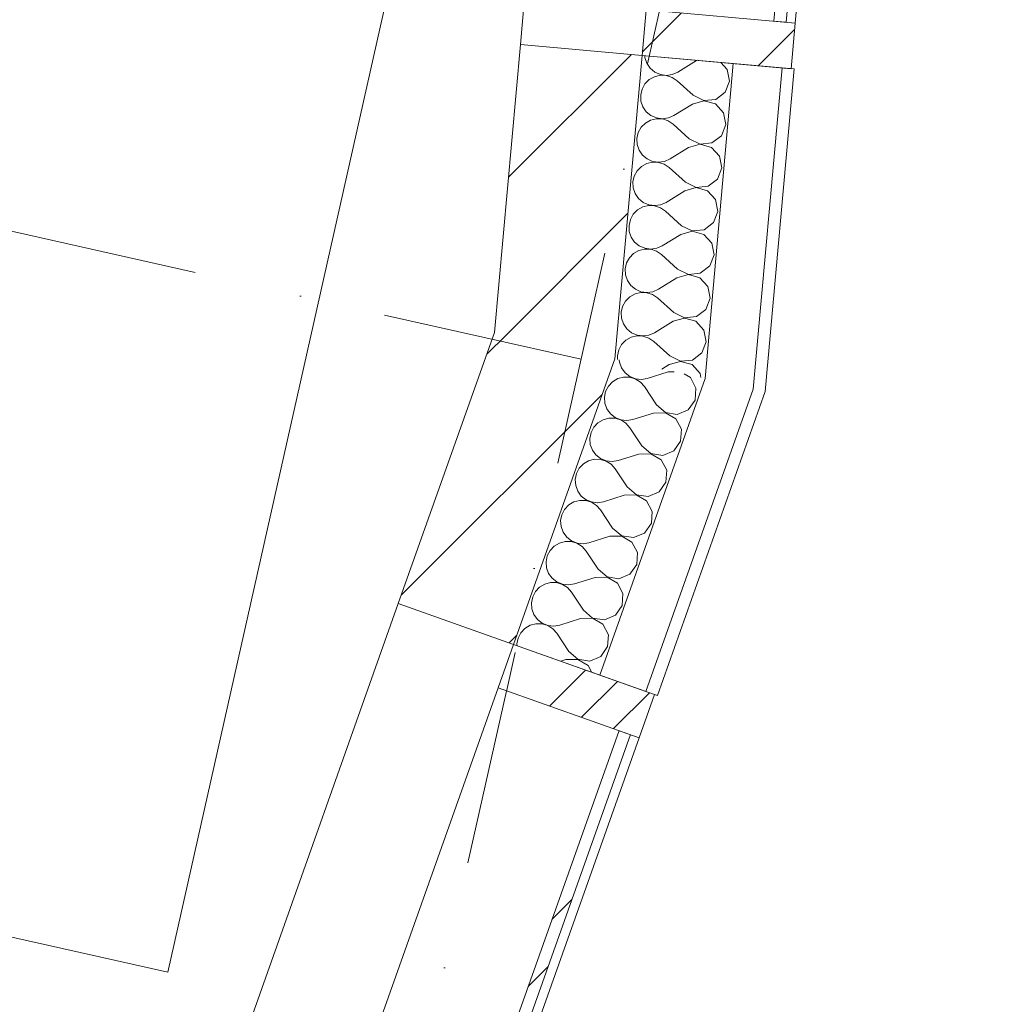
# Model space of a CAD drawing. Header units: millimetres. Extents: x -7213913 to -6930480, y 6129472 to 6353620.
# Tile 206 of 256: x -7183162 to -7181558, y 6176037 to 6177649. Entities that reach past the tile are written whole.
import ezdxf
from ezdxf.enums import TextEntityAlignment as Align

# ---------------------------------------------------------------- set-up
doc = ezdxf.new("R2010")
doc.units = ezdxf.units.MM
doc.header["$MEASUREMENT"] = 0
doc.set_wipeout_variables(frame=1)
doc.linetypes.add('Wipeout_Contour', pattern=[1000, 0, -1000])
doc.linetypes.add('Штрихпунктирная', pattern=[670.277762, 352.777767, -176.388884, 0, -141.111112])
for name, color, linetype in [('АР-Стены_внешние_.АР', 7, 'Continuous'), ('АР-Стены_Наружные ВИТРАЖ', 7, 'Continuous'), ('АР-Чертеж-Оси_Осевые размеры.АР', 7, 'Continuous'), ('ИОС-Шахты и отверстия.АР', 7, 'Continuous')]:
    doc.layers.add(name, color=color, linetype=linetype)
for name, color, linetype, lineweight in [('АР-Стены_внешние_.АР_Ном._пера__1', 7, 'Continuous', 0), ('АР-Стены_внешние_.АР_Ном._пера__120', 7, 'Continuous', 0), ('АР-Стены_Наружные ВИТРАЖ_Ном._пера__120', 7, 'Continuous', 0), ('АР-Чертеж-Оси_Осевые размеры.АР_Ном._пера__120', 7, 'Continuous', 0), ('ИОС-Шахты и отверстия.АР_Ном._пера__1', 7, 'Continuous', 0)]:
    doc.layers.add(name, color=color, linetype=linetype, lineweight=lineweight)
doc.styles.add('РЎР“Р•РќР•Р\xa0Р\x98Р\xa0_РЎРўР\x98Р›Р¬_5', font='GOTHIC.TTF')
pattern_1 = [(45, (-6566190.34, 6562677.8), (-176.776695, 176.776695), []), (45, (-6566225.7, 6562713.15), (-176.776695, 176.776695), []), (45, (-6566261.05, 6562748.5), (-176.776695, 176.776695), [])]
pattern_2 = [(45, (-6566190.34, 6562677.8), (-127.279217, 127.279217), [])]

# ---------------------------------------------------------------- blocks, each defined once
blk = doc.blocks.new('Символ Проема в Полу 21[148]_10', base_point=(-7183797.2, 6176286.5))
at = {"layer": 'ИОС-Шахты и отверстия.АР_Ном._пера__1', "color": 7, "linetype": 'Continuous', "lineweight": 0, "flags": 128}
blk.add_lwpolyline([(-7182869.6, 6178883.2), (-7182245.7, 6179087.5), (-7182919, 6176089.3), (-7183797.2, 6176286.5)], close=True, dxfattribs=at)
blk = doc.blocks.new('Навесная Стена_35_10', base_point=(-6566190.3, 6562677.8))
at = {"layer": 'АР-Стены_Наружные ВИТРАЖ_Ном._пера__120', "color": 7, "linetype": 'Continuous', "lineweight": 0, "flags": 128}
for points in [[(-7182378.4, 6176555.2), (-7183332.4, 6173866.7)], [(-7182147.5, 6176473.3), (-7183101.5, 6173784.7)]]:
    blk.add_lwpolyline(points, dxfattribs=at)
at = {"color": 254, "linetype": 'Wipeout_Contour', "lineweight": 0, "ltscale": 37888838.77519195}
blk.add_wipeout([(-7183115.6, 6173789.8), (-7182161.7, 6176478.3), (-7182180.5, 6176485), (-7183134.5, 6173796.4)], dxfattribs=at).dxf.layer = 'АР-Стены_Наружные ВИТРАЖ'
at = {"layer": 'АР-Стены_Наружные ВИТРАЖ', "linetype": 'Continuous', "lineweight": 0, "true_color": 0x000000}
h = blk.add_hatch(dxfattribs=at)
h.set_pattern_fill('АЛЮМИНИЙ_000A', color=18, style=0, pattern_type=2)
h.set_pattern_definition(pattern_1)
h.paths.add_polyline_path([(-7183115.6, 6173789.8), (-7182161.7, 6176478.3), (-7182180.5, 6176485), (-7183134.5, 6173796.4)])
at = {"layer": 'АР-Стены_Наружные ВИТРАЖ_Ном._пера__120', "color": 7, "linetype": 'Continuous', "lineweight": 0, "flags": 128}
blk.add_lwpolyline([(-7183115.6, 6173789.8), (-7183134.5, 6173796.4), (-7182180.5, 6176485), (-7182161.7, 6176478.3)], close=True, dxfattribs=at)
at = {"color": 254, "linetype": 'Wipeout_Contour', "lineweight": 0, "ltscale": 37891315.3233674}
blk.add_wipeout([(-7182122.5, 6176544), (-7182353.3, 6176625.9), (-7182378.4, 6176555.2), (-7182147.5, 6176473.3)], dxfattribs=at).dxf.layer = 'АР-Стены_Наружные ВИТРАЖ'
at = {"layer": 'АР-Стены_Наружные ВИТРАЖ', "linetype": 'Continuous', "lineweight": 0, "true_color": 0x000000}
h = blk.add_hatch(dxfattribs=at)
h.set_pattern_fill('АЛЮМИНИЙ_000A', color=18, style=0, pattern_type=2)
h.set_pattern_definition(pattern_1)
h.paths.add_polyline_path([(-7182122.5, 6176544), (-7182353.3, 6176625.9), (-7182378.4, 6176555.2), (-7182147.5, 6176473.3)])
at = {"layer": 'АР-Стены_Наружные ВИТРАЖ_Ном._пера__120', "color": 7, "linetype": 'Continuous', "lineweight": 0, "flags": 128}
blk.add_lwpolyline([(-7182122.5, 6176544), (-7182147.5, 6176473.3), (-7182378.4, 6176555.2), (-7182353.3, 6176625.9)], close=True, dxfattribs=at)
blk = doc.blocks.new('Навесная Стена_36_10', base_point=(-6566190.3, 6562677.8))
at = {"layer": 'АР-Стены_Наружные ВИТРАЖ_Ном._пера__120', "color": 7, "linetype": 'Continuous', "lineweight": 0, "flags": 128}
blk.add_lwpolyline([(-7181637.7, 6180488.5), (-7181892.2, 6177643.6)], dxfattribs=at)
at = {"color": 254, "linetype": 'Wipeout_Contour', "lineweight": 0, "ltscale": 37896488.80814835}
blk.add_wipeout([(-7181907.1, 6177644.9), (-7181652.6, 6180489.9), (-7181672.6, 6180491.6), (-7181927, 6177646.7)], dxfattribs=at).dxf.layer = 'АР-Стены_Наружные ВИТРАЖ'
at = {"layer": 'АР-Стены_Наружные ВИТРАЖ', "linetype": 'Continuous', "lineweight": 0, "true_color": 0x000000}
h = blk.add_hatch(dxfattribs=at)
h.set_pattern_fill('АЛЮМИНИЙ_000A', color=18, style=0, pattern_type=2)
h.set_pattern_definition(pattern_1)
h.paths.add_polyline_path([(-7181907.1, 6177644.9), (-7181652.6, 6180489.9), (-7181672.6, 6180491.6), (-7181927, 6177646.7)])
at = {"layer": 'АР-Стены_Наружные ВИТРАЖ_Ном._пера__120', "color": 7, "linetype": 'Continuous', "lineweight": 0, "flags": 128}
blk.add_lwpolyline([(-7181907.1, 6177644.9), (-7181927, 6177646.7), (-7181672.6, 6180491.6), (-7181652.6, 6180489.9)], close=True, dxfattribs=at)
at = {"color": 254, "linetype": 'Wipeout_Contour', "lineweight": 0, "ltscale": 37893393.56450671}
blk.add_wipeout([(-7181892.2, 6177643.6), (-7182136.2, 6177665.4), (-7182142.9, 6177590.7), (-7181898.9, 6177568.9)], dxfattribs=at).dxf.layer = 'АР-Стены_Наружные ВИТРАЖ'
at = {"layer": 'АР-Стены_Наружные ВИТРАЖ', "linetype": 'Continuous', "lineweight": 0, "true_color": 0x000000}
h = blk.add_hatch(dxfattribs=at)
h.set_pattern_fill('АЛЮМИНИЙ_000A', color=18, style=0, pattern_type=2)
h.set_pattern_definition(pattern_1)
h.paths.add_polyline_path([(-7181892.2, 6177643.6), (-7182136.2, 6177665.4), (-7182142.9, 6177590.7), (-7181898.9, 6177568.9)])
at = {"layer": 'АР-Стены_Наружные ВИТРАЖ_Ном._пера__120', "color": 7, "linetype": 'Continuous', "lineweight": 0, "flags": 128}
blk.add_lwpolyline([(-7181892.2, 6177643.6), (-7181898.9, 6177568.9), (-7182142.9, 6177590.7), (-7182136.2, 6177665.4)], close=True, dxfattribs=at)
blk = doc.blocks.new('Стена_363_10', base_point=(-7182285.8, 6177115.3))
at = {"layer": 'АР-Стены_внешние_.АР', "linetype": 'Continuous', "lineweight": 0, "true_color": 0x000000}
h = blk.add_hatch(dxfattribs=at)
h.set_pattern_fill('БЛОКИ_БЕТОННЫЕ_ЭФФЕКТИВН_28', color=18, style=0, pattern_type=2)
h.set_pattern_definition(pattern_2)
h.paths.add_polyline_path([(-7182384.3, 6177136.8), (-7182541.8, 6176692.8), (-7182353.3, 6176625.9), (-7182187.3, 6177093.8)])
at = {"layer": 'АР-Стены_внешние_.АР_Ном._пера__1', "color": 7, "linetype": 'Continuous', "lineweight": 15, "flags": 128}
for points in [[(-7182384.3, 6177136.8), (-7182541.8, 6176692.8)], [(-7182353.3, 6176625.9), (-7182187.3, 6177093.8)], [(-7182541.8, 6176692.8), (-7182353.3, 6176625.9)]]:
    blk.add_lwpolyline(points, dxfattribs=at)
blk = doc.blocks.new('Стена_365_10', base_point=(-7182242.5, 6177599.6))
at = {"layer": 'АР-Стены_внешние_.АР', "linetype": 'Continuous', "lineweight": 0, "true_color": 0x000000}
h = blk.add_hatch(dxfattribs=at)
h.set_pattern_fill('БЛОКИ_БЕТОННЫЕ_ЭФФЕКТИВН_28', color=18, style=0, pattern_type=2)
h.set_pattern_definition(pattern_2)
h.paths.add_polyline_path([(-7182342.1, 6177608.6), (-7182384.3, 6177136.8), (-7182187.3, 6177093.8), (-7182142.9, 6177590.7)])
at = {"layer": 'АР-Стены_внешние_.АР_Ном._пера__1', "color": 7, "linetype": 'Continuous', "lineweight": 15, "flags": 128}
for points in [[(-7182342.1, 6177608.6), (-7182384.3, 6177136.8)], [(-7182142.9, 6177590.7), (-7182342.1, 6177608.6)], [(-7182187.3, 6177093.8), (-7182142.9, 6177590.7)]]:
    blk.add_lwpolyline(points, dxfattribs=at)
blk = doc.blocks.new('*X780', base_point=(-6566190.3, 6562677.8))
at = {"layer": 'АР-Стены_внешние_.АР_Ном._пера__1', "color": 7, "linetype": 'Continuous', "lineweight": 0}
for p, q in [((-7182180.1, 6177092.2), (-7182179.8, 6177088.3)), ((-7182179.8, 6177088.3), (-7182176.5, 6177079)), ((-7182176.5, 6177079), (-7182170.7, 6177071)), ((-7182182.7, 6177061.4), (-7182191.2, 6177056.3)), ((-7182173.2, 6177063.9), (-7182182.7, 6177061.4)), ((-7182163.3, 6177063.8), (-7182173.2, 6177063.9)), ((-7182170.7, 6177071), (-7182162.9, 6177064.9)), ((-7182153.9, 6177060.9), (-7182163.3, 6177063.8)), ((-7182162.9, 6177064.9), (-7182153.8, 6177061.2)), ((-7182145.6, 6177055.6), (-7182153.9, 6177060.9)), ((-7182153.8, 6177061.2), (-7182144, 6177060.1)), ((-7182144, 6177060.1), (-7182134.3, 6177061.7)), ((-7182100.2, 6177072.3), (-7182134.3, 6177061.7)), ((-7182090.5, 6177072.6), (-7182100.2, 6177072.3)), ((-7182063.8, 6177063), (-7182074.1, 6177069)), ((-7182054.6, 6177045.8), (-7182063.8, 6177063)), ((-7182197.9, 6177049.2), (-7182202.5, 6177040.4)), ((-7182191.2, 6177056.3), (-7182197.9, 6177049.2)), ((-7182139.1, 6177048.2), (-7182145.6, 6177055.6)), ((-7182119.3, 6177018.5), (-7182139.1, 6177048.2)), ((-7182055.9, 6177026.3), (-7182054.6, 6177045.8)), ((-7182202.5, 6177040.4), (-7182204.5, 6177030.8)), ((-7182204.5, 6177030.8), (-7182203.7, 6177020.9)), ((-7182203.7, 6177020.9), (-7182200.3, 6177011.7)), ((-7182119.3, 6177018.5), (-7182104.5, 6177005.8)), ((-7182067.2, 6177010.4), (-7182055.9, 6177026.3)), ((-7182197.1, 6176996.6), (-7182206.6, 6176994.1)), ((-7182200.3, 6177011.7), (-7182194.5, 6177003.7)), ((-7182187.2, 6176996.5), (-7182197.1, 6176996.6)), ((-7182194.5, 6177003.7), (-7182186.8, 6176997.6)), ((-7182177.8, 6176993.6), (-7182187.2, 6176996.5)), ((-7182186.8, 6176997.6), (-7182177.7, 6176993.9)), ((-7182124.1, 6177005), (-7182158.2, 6176994.4)), ((-7182104.6, 6177005.5), (-7182124.1, 6177005)), ((-7182087.7, 6176995.7), (-7182104.6, 6177005.5)), ((-7182104.5, 6177005.8), (-7182085.2, 6177002.8)), ((-7182085.2, 6177002.8), (-7182067.2, 6177010.4)), ((-7182221.8, 6176981.8), (-7182226.4, 6176973.1)), ((-7182215.1, 6176989), (-7182221.8, 6176981.8)), ((-7182206.6, 6176994.1), (-7182215.1, 6176989)), ((-7182169.5, 6176988.3), (-7182177.8, 6176993.6)), ((-7182177.7, 6176993.9), (-7182167.9, 6176992.8)), ((-7182162.9, 6176980.9), (-7182169.5, 6176988.3)), ((-7182167.9, 6176992.8), (-7182158.2, 6176994.4)), ((-7182143.2, 6176951.2), (-7182162.9, 6176980.9)), ((-7182078.5, 6176978.5), (-7182087.7, 6176995.7)), ((-7182226.4, 6176973.1), (-7182228.3, 6176963.5)), ((-7182079.8, 6176959), (-7182078.5, 6176978.5)), ((-7182228.3, 6176963.5), (-7182227.6, 6176953.6)), ((-7182227.6, 6176953.6), (-7182224.2, 6176944.4)), ((-7182143.2, 6176951.2), (-7182128.4, 6176938.5)), ((-7182091.1, 6176943.1), (-7182079.8, 6176959)), ((-7182224.2, 6176944.4), (-7182218.4, 6176936.4)), ((-7182218.4, 6176936.4), (-7182210.7, 6176930.3)), ((-7182148, 6176937.7), (-7182182.1, 6176927.1)), ((-7182128.5, 6176938.2), (-7182148, 6176937.7)), ((-7182111.6, 6176928.4), (-7182128.5, 6176938.2)), ((-7182128.4, 6176938.5), (-7182109.1, 6176935.5)), ((-7182109.1, 6176935.5), (-7182091.1, 6176943.1)), ((-7182238.9, 6176921.7), (-7182245.7, 6176914.5)), ((-7182230.5, 6176926.7), (-7182238.9, 6176921.7)), ((-7182221, 6176929.3), (-7182230.5, 6176926.7)), ((-7182211.1, 6176929.1), (-7182221, 6176929.3)), ((-7182201.7, 6176926.3), (-7182211.1, 6176929.1)), ((-7182210.7, 6176930.3), (-7182201.6, 6176926.6)), ((-7182193.4, 6176921), (-7182201.7, 6176926.3)), ((-7182201.6, 6176926.6), (-7182191.8, 6176925.5)), ((-7182186.8, 6176913.6), (-7182193.4, 6176921)), ((-7182191.8, 6176925.5), (-7182182.1, 6176927.1)), ((-7182102.4, 6176911.2), (-7182111.6, 6176928.4)), ((-7182250.2, 6176905.8), (-7182252.2, 6176896.1)), ((-7182245.7, 6176914.5), (-7182250.2, 6176905.8)), ((-7182167.1, 6176883.9), (-7182186.8, 6176913.6)), ((-7182103.7, 6176891.7), (-7182102.4, 6176911.2)), ((-7182252.2, 6176896.1), (-7182251.5, 6176886.3)), ((-7182251.5, 6176886.3), (-7182248.1, 6176877.1)), ((-7182167.1, 6176883.9), (-7182152.2, 6176871.2)), ((-7182115, 6176875.8), (-7182103.7, 6176891.7)), ((-7182248.1, 6176877.1), (-7182242.3, 6176869.1)), ((-7182242.3, 6176869.1), (-7182234.6, 6176863)), ((-7182171.9, 6176870.4), (-7182205.9, 6176859.8)), ((-7182152.3, 6176870.9), (-7182171.9, 6176870.4)), ((-7182135.5, 6176861.1), (-7182152.3, 6176870.9)), ((-7182152.2, 6176871.2), (-7182133, 6176868.2)), ((-7182133, 6176868.2), (-7182115, 6176875.8)), ((-7182262.8, 6176854.4), (-7182269.6, 6176847.2)), ((-7182254.4, 6176859.4), (-7182262.8, 6176854.4)), ((-7182244.8, 6176862), (-7182254.4, 6176859.4)), ((-7182235, 6176861.8), (-7182244.8, 6176862)), ((-7182225.6, 6176859), (-7182235, 6176861.8)), ((-7182234.6, 6176863), (-7182225.5, 6176859.3)), ((-7182217.3, 6176853.7), (-7182225.6, 6176859)), ((-7182225.5, 6176859.3), (-7182215.7, 6176858.1)), ((-7182210.7, 6176846.3), (-7182217.3, 6176853.7)), ((-7182215.7, 6176858.1), (-7182205.9, 6176859.8)), ((-7182126.3, 6176843.8), (-7182135.5, 6176861.1)), ((-7182274.1, 6176838.5), (-7182276.1, 6176828.8)), ((-7182269.6, 6176847.2), (-7182274.1, 6176838.5)), ((-7182191, 6176816.5), (-7182210.7, 6176846.3)), ((-7182127.6, 6176824.4), (-7182126.3, 6176843.8)), ((-7182276.1, 6176828.8), (-7182275.4, 6176819)), ((-7182275.4, 6176819), (-7182272, 6176809.7)), ((-7182138.9, 6176808.4), (-7182127.6, 6176824.4)), ((-7182272, 6176809.7), (-7182266.2, 6176801.8)), ((-7182195.7, 6176803.1), (-7182229.8, 6176792.4)), ((-7182176.2, 6176803.6), (-7182195.7, 6176803.1)), ((-7182191, 6176816.5), (-7182176.1, 6176803.9)), ((-7182159.4, 6176793.7), (-7182176.2, 6176803.6)), ((-7182176.1, 6176803.9), (-7182156.8, 6176800.9)), ((-7182156.8, 6176800.9), (-7182138.9, 6176808.4)), ((-7182286.7, 6176787.1), (-7182293.5, 6176779.9)), ((-7182278.2, 6176792.1), (-7182286.7, 6176787.1)), ((-7182268.7, 6176794.7), (-7182278.2, 6176792.1)), ((-7182258.9, 6176794.5), (-7182268.7, 6176794.7)), ((-7182266.2, 6176801.8), (-7182258.5, 6176795.7)), ((-7182249.4, 6176791.7), (-7182258.9, 6176794.5)), ((-7182258.5, 6176795.7), (-7182249.3, 6176791.9)), ((-7182241.1, 6176786.4), (-7182249.4, 6176791.7)), ((-7182249.3, 6176791.9), (-7182239.5, 6176790.8)), ((-7182239.5, 6176790.8), (-7182229.8, 6176792.4)), ((-7182150.2, 6176776.5), (-7182159.4, 6176793.7)), ((-7182298, 6176771.2), (-7182300, 6176761.5)), ((-7182293.5, 6176779.9), (-7182298, 6176771.2)), ((-7182234.6, 6176779), (-7182241.1, 6176786.4)), ((-7182214.8, 6176749.2), (-7182234.6, 6176779)), ((-7182151.4, 6176757), (-7182150.2, 6176776.5)), ((-7182300, 6176761.5), (-7182299.3, 6176751.7)), ((-7182162.7, 6176741.1), (-7182151.4, 6176757)), ((-7182299.3, 6176751.7), (-7182295.9, 6176742.4)), ((-7182295.9, 6176742.4), (-7182290.1, 6176734.4)), ((-7182214.8, 6176749.2), (-7182200, 6176736.5)), ((-7182180.7, 6176733.5), (-7182162.7, 6176741.1)), ((-7182302.1, 6176724.8), (-7182310.6, 6176719.7)), ((-7182292.6, 6176727.3), (-7182302.1, 6176724.8)), ((-7182282.8, 6176727.2), (-7182292.6, 6176727.3)), ((-7182290.1, 6176734.4), (-7182282.3, 6176728.4)), ((-7182273.3, 6176724.3), (-7182282.8, 6176727.2)), ((-7182282.3, 6176728.4), (-7182273.2, 6176724.6)), ((-7182265, 6176719), (-7182273.3, 6176724.3)), ((-7182273.2, 6176724.6), (-7182263.4, 6176723.5)), ((-7182263.4, 6176723.5), (-7182253.7, 6176725.1)), ((-7182219.6, 6176735.8), (-7182253.7, 6176725.1)), ((-7182200.1, 6176736.3), (-7182219.6, 6176735.8)), ((-7182183.2, 6176726.4), (-7182200.1, 6176736.3)), ((-7182200, 6176736.5), (-7182180.7, 6176733.5)), ((-7182174.1, 6176709.2), (-7182183.2, 6176726.4)), ((-7182317.4, 6176712.6), (-7182321.9, 6176703.8)), ((-7182310.6, 6176719.7), (-7182317.4, 6176712.6)), ((-7182258.5, 6176711.7), (-7182265, 6176719)), ((-7182238.7, 6176681.9), (-7182258.5, 6176711.7)), ((-7182175.3, 6176689.7), (-7182174.1, 6176709.2)), ((-7182321.9, 6176703.8), (-7182323.9, 6176694.2)), ((-7182323.9, 6176694.2), (-7182323.2, 6176684.4)), ((-7182323.2, 6176684.4), (-7182319.8, 6176675.1)), ((-7182319.8, 6176675.1), (-7182314, 6176667.1)), ((-7182238.7, 6176681.9), (-7182223.9, 6176669.2)), ((-7182204.6, 6176666.2), (-7182186.6, 6176673.8)), ((-7182186.6, 6176673.8), (-7182175.3, 6176689.7)), ((-7182316.5, 6176660), (-7182326, 6176657.5)), ((-7182306.6, 6176659.9), (-7182316.5, 6176660)), ((-7182314, 6176667.1), (-7182306.2, 6176661)), ((-7182297.2, 6176657), (-7182306.6, 6176659.9)), ((-7182306.2, 6176661), (-7182297.1, 6176657.3)), ((-7182287.3, 6176656.2), (-7182277.6, 6176657.8)), ((-7182243.5, 6176668.4), (-7182277.6, 6176657.8)), ((-7182224, 6176668.9), (-7182243.5, 6176668.4)), ((-7182207.1, 6176659.1), (-7182224, 6176668.9)), ((-7182223.9, 6176669.2), (-7182204.6, 6176666.2)), ((-7182198, 6176641.9), (-7182207.1, 6176659.1)), ((-7182341.2, 6176645.3), (-7182345.8, 6176636.5)), ((-7182334.5, 6176652.4), (-7182341.2, 6176645.3)), ((-7182326, 6176657.5), (-7182334.5, 6176652.4)), ((-7182288.9, 6176651.7), (-7182297.2, 6176657)), ((-7182297.1, 6176657.3), (-7182287.3, 6176656.2)), ((-7182282.4, 6176644.3), (-7182288.9, 6176651.7)), ((-7182262.6, 6176614.6), (-7182282.4, 6176644.3)), ((-7182199.2, 6176622.4), (-7182198, 6176641.9)), ((-7182345.8, 6176636.5), (-7182347.8, 6176626.9)), ((-7182347.8, 6176626.9), (-7182347.5, 6176623.8)), ((-7182262.6, 6176614.6), (-7182247.8, 6176601.9)), ((-7182210.5, 6176606.5), (-7182199.2, 6176622.4)), ((-7182267.4, 6176601.1), (-7182276, 6176598.4)), ((-7182247.9, 6176601.6), (-7182267.4, 6176601.1)), ((-7182231, 6176591.8), (-7182247.9, 6176601.6)), ((-7182247.8, 6176601.9), (-7182228.5, 6176598.9)), ((-7182228.5, 6176598.9), (-7182210.5, 6176606.5)), ((-7182224.9, 6176580.3), (-7182231, 6176591.8))]:
    blk.add_line(p, q, dxfattribs=at)
blk = doc.blocks.new('Стена_372_10', base_point=(-7182353.3, 6176625.9))
at = {"layer": 'АР-Стены_внешние_.АР_Ном._пера__1', "color": 7, "linetype": 'Continuous', "lineweight": 0}
for p, q in [((-7182212, 6176575.7), (-7182039.6, 6177061.5)), ((-7182136.6, 6176549), (-7181960.8, 6177044.3))]:
    blk.add_line(p, q, dxfattribs=at)
at = {"layer": 'АР-Стены_внешние_.АР_Ном._пера__1', "color": 7, "linetype": 'Continuous', "lineweight": 0, "flags": 128}
for points in [[(-7182187.3, 6177093.8), (-7182353.3, 6176625.9)], [(-7182117.7, 6176542.3), (-7181941.2, 6177040)], [(-7182212, 6176575.7), (-7182353.3, 6176625.9)], [(-7182136.6, 6176549), (-7182212, 6176575.7)], [(-7182117.7, 6176542.3), (-7182136.6, 6176549)]]:
    blk.add_lwpolyline(points, dxfattribs=at)
at = {"layer": 'АР-Стены_внешние_.АР', "color": 7, "lineweight": 0}
blk.add_blockref('*X780', (-6566190.3, 6562677.8), dxfattribs=at)
blk = doc.blocks.new('*X782', base_point=(-6566190.3, 6562677.8))
at = {"layer": 'АР-Стены_внешние_.АР_Ном._пера__1', "color": 7, "linetype": 'Continuous', "lineweight": 0}
for p, q in [((-7182138.4, 6177590.3), (-7182138.3, 6177587.1)), ((-7182138.3, 6177587.1), (-7182135.1, 6177577.7)), ((-7182135.1, 6177577.7), (-7182129.5, 6177569.6)), ((-7182054, 6177582.2), (-7182084.4, 6177563.4)), ((-7182052.4, 6177582.6), (-7182054, 6177582.2)), ((-7182003.3, 6177567.8), (-7182013.7, 6177579.2)), ((-7182129.5, 6177569.6), (-7182121.9, 6177563.3)), ((-7182121.9, 6177563.3), (-7182112.9, 6177559.4)), ((-7182093.4, 6177559.4), (-7182084.4, 6177563.4)), ((-7181999.6, 6177548.6), (-7182003.3, 6177567.8)), ((-7182131.2, 6177551), (-7182138.1, 6177544)), ((-7182122.6, 6177555.8), (-7182131.2, 6177551)), ((-7182113, 6177558.1), (-7182122.6, 6177555.8)), ((-7182103.2, 6177557.7), (-7182113, 6177558.1)), ((-7182112.9, 6177559.4), (-7182103.1, 6177558)), ((-7182093.8, 6177554.7), (-7182103.2, 6177557.7)), ((-7182103.1, 6177558), (-7182093.4, 6177559.4)), ((-7182085.6, 6177549.1), (-7182093.8, 6177554.7)), ((-7182059.1, 6177525.3), (-7182085.6, 6177549.1)), ((-7182006.6, 6177530.4), (-7181999.6, 6177548.6)), ((-7182142.9, 6177535.4), (-7182145.1, 6177525.8)), ((-7182138.1, 6177544), (-7182142.9, 6177535.4)), ((-7182022.1, 6177518.6), (-7182006.6, 6177530.4)), ((-7182145.1, 6177525.8), (-7182144.6, 6177515.9)), ((-7182144.6, 6177515.9), (-7182141.5, 6177506.6)), ((-7182041.6, 6177516.4), (-7182060.4, 6177511)), ((-7182059.1, 6177525.3), (-7182041.6, 6177516.7)), ((-7182041.6, 6177516.7), (-7182022.1, 6177518.6)), ((-7182022.8, 6177511.1), (-7182041.6, 6177516.4)), ((-7182141.5, 6177506.6), (-7182135.9, 6177498.5)), ((-7182135.9, 6177498.5), (-7182128.3, 6177492.2)), ((-7182060.4, 6177511), (-7182090.7, 6177492.2)), ((-7182009.6, 6177496.7), (-7182022.8, 6177511.1)), ((-7182006, 6177477.5), (-7182009.6, 6177496.7)), ((-7182129, 6177484.7), (-7182137.5, 6177479.9)), ((-7182119.4, 6177487), (-7182129, 6177484.7)), ((-7182128.3, 6177492.2), (-7182119.3, 6177488.2)), ((-7182109.5, 6177486.6), (-7182119.4, 6177487)), ((-7182119.3, 6177488.2), (-7182109.5, 6177486.9)), ((-7182109.5, 6177486.9), (-7182099.8, 6177488.2)), ((-7182100.2, 6177483.5), (-7182109.5, 6177486.6)), ((-7182092, 6177478), (-7182100.2, 6177483.5)), ((-7182099.8, 6177488.2), (-7182090.7, 6177492.2)), ((-7182149.2, 6177464.2), (-7182151.5, 6177454.6)), ((-7182144.5, 6177472.9), (-7182149.2, 6177464.2)), ((-7182137.5, 6177479.9), (-7182144.5, 6177472.9)), ((-7182065.5, 6177454.1), (-7182092, 6177478)), ((-7182013, 6177459.2), (-7182006, 6177477.5)), ((-7182151.5, 6177454.6), (-7182151, 6177444.8)), ((-7182065.5, 6177454.1), (-7182047.9, 6177445.5)), ((-7182028.5, 6177447.4), (-7182013, 6177459.2)), ((-7182151, 6177444.8), (-7182147.8, 6177435.5)), ((-7182147.8, 6177435.5), (-7182142.2, 6177427.3)), ((-7182066.7, 6177439.9), (-7182097.1, 6177421.1)), ((-7182048, 6177445.2), (-7182066.7, 6177439.9)), ((-7182029.2, 6177439.9), (-7182048, 6177445.2)), ((-7182047.9, 6177445.5), (-7182028.5, 6177447.4)), ((-7182016, 6177425.5), (-7182029.2, 6177439.9)), ((-7182142.2, 6177427.3), (-7182134.7, 6177421.1)), ((-7182125.7, 6177415.8), (-7182135.3, 6177413.5)), ((-7182134.7, 6177421.1), (-7182125.6, 6177417.1)), ((-7182115.9, 6177415.4), (-7182125.7, 6177415.8)), ((-7182125.6, 6177417.1), (-7182115.9, 6177415.7)), ((-7182115.9, 6177415.7), (-7182106.1, 6177417.1)), ((-7182106.5, 6177412.4), (-7182115.9, 6177415.4)), ((-7182106.1, 6177417.1), (-7182097.1, 6177421.1)), ((-7182012.4, 6177406.3), (-7182016, 6177425.5)), ((-7182150.8, 6177401.7), (-7182155.6, 6177393.1)), ((-7182143.9, 6177408.7), (-7182150.8, 6177401.7)), ((-7182135.3, 6177413.5), (-7182143.9, 6177408.7)), ((-7182098.4, 6177406.9), (-7182106.5, 6177412.4)), ((-7182071.8, 6177383), (-7182098.4, 6177406.9)), ((-7182019.4, 6177388.1), (-7182012.4, 6177406.3)), ((-7182155.6, 6177393.1), (-7182157.8, 6177383.5)), ((-7182157.8, 6177383.5), (-7182157.4, 6177373.6)), ((-7182034.9, 6177376.3), (-7182019.4, 6177388.1)), ((-7182157.4, 6177373.6), (-7182154.2, 6177364.3)), ((-7182073.1, 6177368.7), (-7182103.5, 6177349.9)), ((-7182054.3, 6177374.1), (-7182073.1, 6177368.7)), ((-7182071.8, 6177383), (-7182054.3, 6177374.4)), ((-7182054.3, 6177374.4), (-7182034.9, 6177376.3)), ((-7182035.5, 6177368.8), (-7182054.3, 6177374.1)), ((-7182022.4, 6177354.4), (-7182035.5, 6177368.8)), ((-7182154.2, 6177364.3), (-7182148.6, 6177356.2)), ((-7182148.6, 6177356.2), (-7182141, 6177349.9)), ((-7182018.7, 6177335.2), (-7182022.4, 6177354.4)), ((-7182150.3, 6177337.6), (-7182157.2, 6177330.6)), ((-7182141.7, 6177342.4), (-7182150.3, 6177337.6)), ((-7182132.1, 6177344.7), (-7182141.7, 6177342.4)), ((-7182141, 6177349.9), (-7182132, 6177345.9)), ((-7182122.3, 6177344.3), (-7182132.1, 6177344.7)), ((-7182132, 6177345.9), (-7182122.2, 6177344.6)), ((-7182112.9, 6177341.2), (-7182122.3, 6177344.3)), ((-7182122.2, 6177344.6), (-7182112.5, 6177346)), ((-7182104.7, 6177335.7), (-7182112.9, 6177341.2)), ((-7182112.5, 6177346), (-7182103.5, 6177349.9)), ((-7182078.2, 6177311.8), (-7182104.7, 6177335.7)), ((-7182025.7, 6177317), (-7182018.7, 6177335.2)), ((-7182162, 6177321.9), (-7182164.2, 6177312.3)), ((-7182157.2, 6177330.6), (-7182162, 6177321.9)), ((-7182164.2, 6177312.3), (-7182163.7, 6177302.5)), ((-7182060.7, 6177302.9), (-7182079.5, 6177297.6)), ((-7182078.2, 6177311.8), (-7182060.7, 6177303.2)), ((-7182060.7, 6177303.2), (-7182041.2, 6177305.1)), ((-7182041.9, 6177297.6), (-7182060.7, 6177302.9)), ((-7182041.2, 6177305.1), (-7182025.7, 6177317)), ((-7182163.7, 6177302.5), (-7182160.6, 6177293.2)), ((-7182160.6, 6177293.2), (-7182155, 6177285)), ((-7182079.5, 6177297.6), (-7182109.8, 6177278.8)), ((-7182028.7, 6177283.2), (-7182041.9, 6177297.6)), ((-7182148.1, 6177271.3), (-7182156.6, 6177266.4)), ((-7182155, 6177285), (-7182147.4, 6177278.8)), ((-7182138.5, 6177273.6), (-7182148.1, 6177271.3)), ((-7182147.4, 6177278.8), (-7182138.4, 6177274.8)), ((-7182128.6, 6177273.2), (-7182138.5, 6177273.6)), ((-7182138.4, 6177274.8), (-7182128.6, 6177273.4)), ((-7182128.6, 6177273.4), (-7182118.8, 6177274.8)), ((-7182119.3, 6177270.1), (-7182128.6, 6177273.2)), ((-7182118.8, 6177274.8), (-7182109.8, 6177278.8)), ((-7182025.1, 6177264), (-7182028.7, 6177283.2)), ((-7182163.6, 6177259.4), (-7182168.3, 6177250.8)), ((-7182156.6, 6177266.4), (-7182163.6, 6177259.4)), ((-7182111.1, 6177264.6), (-7182119.3, 6177270.1)), ((-7182084.6, 6177240.7), (-7182111.1, 6177264.6)), ((-7182032.1, 6177245.8), (-7182025.1, 6177264)), ((-7182168.3, 6177250.8), (-7182170.6, 6177241.2)), ((-7182170.6, 6177241.2), (-7182170.1, 6177231.4)), ((-7182084.6, 6177240.7), (-7182067, 6177232.1)), ((-7182047.6, 6177234), (-7182032.1, 6177245.8)), ((-7182170.1, 6177231.4), (-7182166.9, 6177222)), ((-7182166.9, 6177222), (-7182161.3, 6177213.9)), ((-7182085.8, 6177226.4), (-7182116.2, 6177207.6)), ((-7182067.1, 6177231.8), (-7182085.8, 6177226.4)), ((-7182048.3, 6177226.5), (-7182067.1, 6177231.8)), ((-7182067, 6177232.1), (-7182047.6, 6177234)), ((-7182035.1, 6177212.1), (-7182048.3, 6177226.5)), ((-7182161.3, 6177213.9), (-7182153.7, 6177207.6)), ((-7182153.7, 6177207.6), (-7182144.7, 6177203.7)), ((-7182125.2, 6177203.7), (-7182116.2, 6177207.6)), ((-7182031.5, 6177192.9), (-7182035.1, 6177212.1)), ((-7182163, 6177195.3), (-7182169.9, 6177188.3)), ((-7182154.4, 6177200.1), (-7182163, 6177195.3)), ((-7182144.8, 6177202.4), (-7182154.4, 6177200.1)), ((-7182135, 6177202), (-7182144.8, 6177202.4)), ((-7182144.7, 6177203.7), (-7182135, 6177202.3)), ((-7182135, 6177202.3), (-7182125.2, 6177203.7)), ((-7182125.6, 6177198.9), (-7182135, 6177202)), ((-7182117.5, 6177193.4), (-7182125.6, 6177198.9)), ((-7182090.9, 6177169.5), (-7182117.5, 6177193.4)), ((-7182038.4, 6177174.7), (-7182031.5, 6177192.9)), ((-7182174.7, 6177179.7), (-7182176.9, 6177170.1)), ((-7182169.9, 6177188.3), (-7182174.7, 6177179.7)), ((-7182054, 6177162.8), (-7182038.4, 6177174.7)), ((-7182176.9, 6177170.1), (-7182176.4, 6177160.2)), ((-7182176.4, 6177160.2), (-7182173.3, 6177150.9)), ((-7182073.4, 6177160.6), (-7182092.2, 6177155.3)), ((-7182090.9, 6177169.5), (-7182073.4, 6177160.9)), ((-7182073.4, 6177160.9), (-7182054, 6177162.8)), ((-7182054.6, 6177155.3), (-7182073.4, 6177160.6)), ((-7182173.3, 6177150.9), (-7182167.7, 6177142.8)), ((-7182167.7, 6177142.8), (-7182160.1, 6177136.5)), ((-7182092.2, 6177155.3), (-7182122.6, 6177136.5)), ((-7182041.5, 6177140.9), (-7182054.6, 6177155.3)), ((-7182160.8, 6177129), (-7182169.4, 6177124.1)), ((-7182151.2, 6177131.3), (-7182160.8, 6177129)), ((-7182160.1, 6177136.5), (-7182151.1, 6177132.5)), ((-7182141.4, 6177130.9), (-7182151.2, 6177131.3)), ((-7182151.1, 6177132.5), (-7182141.3, 6177131.2)), ((-7182132, 6177127.8), (-7182141.4, 6177130.9)), ((-7182141.3, 6177131.2), (-7182131.6, 6177132.5)), ((-7182123.8, 6177122.3), (-7182132, 6177127.8)), ((-7182131.6, 6177132.5), (-7182122.6, 6177136.5)), ((-7182037.8, 6177121.8), (-7182041.5, 6177140.9)), ((-7182176.3, 6177117.1), (-7182181.1, 6177108.5)), ((-7182169.4, 6177124.1), (-7182176.3, 6177117.1)), ((-7182097.3, 6177098.4), (-7182123.8, 6177122.3)), ((-7182044.8, 6177103.5), (-7182037.8, 6177121.8)), ((-7182181.1, 6177108.5), (-7182183.3, 6177098.9)), ((-7182183.3, 6177098.9), (-7182183, 6177092.8)), ((-7182097.3, 6177098.4), (-7182079.8, 6177089.8)), ((-7182060.3, 6177091.7), (-7182044.8, 6177103.5)), ((-7182098.6, 6177084.2), (-7182110.3, 6177076.9)), ((-7182079.8, 6177089.5), (-7182098.6, 6177084.2)), ((-7182079.8, 6177089.8), (-7182060.3, 6177091.7)), ((-7182061, 6177084.2), (-7182079.8, 6177089.5)), ((-7182047.8, 6177069.8), (-7182061, 6177084.2)), ((-7182046.5, 6177063), (-7182047.8, 6177069.8))]:
    blk.add_line(p, q, dxfattribs=at)
blk = doc.blocks.new('Стена_373_10', base_point=(-7182187.3, 6177093.8))
at = {"layer": 'АР-Стены_внешние_.АР_Ном._пера__1', "color": 7, "linetype": 'Continuous', "lineweight": 0}
for p, q in [((-7182039.6, 6177061.5), (-7181993.5, 6177577.4)), ((-7181960.8, 6177044.3), (-7181913.8, 6177570.2))]:
    blk.add_line(p, q, dxfattribs=at)
at = {"layer": 'АР-Стены_внешние_.АР_Ном._пера__1', "color": 7, "linetype": 'Continuous', "lineweight": 0, "flags": 128}
for points in [[(-7182142.9, 6177590.7), (-7182187.3, 6177093.8)], [(-7181993.5, 6177577.4), (-7182142.9, 6177590.7)], [(-7181913.8, 6177570.2), (-7181993.5, 6177577.4)], [(-7181941.2, 6177040), (-7181893.9, 6177568.5)], [(-7181893.9, 6177568.5), (-7181913.8, 6177570.2)]]:
    blk.add_lwpolyline(points, dxfattribs=at)
at = {"layer": 'АР-Стены_внешние_.АР', "color": 7, "lineweight": 0}
blk.add_blockref('*X782', (-6566190.3, 6562677.8), dxfattribs=at)
blk = doc.blocks.new('Стандартный Маркер Сетки[183]_10', base_point=(-7208310.8, 6182948.1))
at = {"layer": 'АР-Чертеж-Оси_Осевые размеры.АР_Ном._пера__120', "color": 7, "linetype": 'Штрихпунктирная', "lineweight": 0}
blk.add_line((-7183218.3, 6177312.4), (-7182242.6, 6177093.3), dxfattribs=at)
at = {"layer": 'АР-Чертеж-Оси_Осевые размеры.АР_Ном._пера__120', "color": 7, "lineweight": 0, "style": 'РЎР“Р•РќР•Р\xa0Р\x98Р\xa0_РЎРўР\x98Р›Р¬_5'}
blk.add_attdef('AC_MarkerText_1', text='', height=350, rotation=347.3417, dxfattribs=at).set_placement((-7208728.8, 6183238.8), align=Align.TOP_CENTER)
blk = doc.blocks.new('Стандартный Маркер Сетки[207]_10', base_point=(-7208310.8, 6182948.1))
at = {"layer": 'АР-Чертеж-Оси_Осевые размеры.АР_Ном._пера__120', "color": 7, "linetype": 'Штрихпунктирная', "lineweight": 0}
blk.add_line((-7183218.3, 6177312.4), (-7182242.6, 6177093.3), dxfattribs=at)
at = {"layer": 'АР-Чертеж-Оси_Осевые размеры.АР_Ном._пера__120', "color": 7, "lineweight": 0, "style": 'РЎР“Р•РќР•Р\xa0Р\x98Р\xa0_РЎРўР\x98Р›Р¬_5'}
blk.add_attdef('AC_MarkerText_1', text='', height=350, rotation=347.3417, dxfattribs=at).set_placement((-7208728.8, 6183238.8), align=Align.TOP_CENTER)
blk = doc.blocks.new('Стандартный Маркер Сетки[222]_10', base_point=(-7177283.5, 6199173.2))
at = {"layer": 'АР-Чертеж-Оси_Осевые размеры.АР_Ном._пера__120', "color": 7, "linetype": 'Штрихпунктирная', "lineweight": 0}
blk.add_line((-7177502.7, 6198197.5), (-7192274.7, 6132425.5), dxfattribs=at)
at = {"layer": 'АР-Чертеж-Оси_Осевые размеры.АР_Ном._пера__120', "color": 7, "lineweight": 0, "style": 'РЎР“Р•РќР•Р\xa0Р\x98Р\xa0_РЎРўР\x98Р›Р¬_5'}
blk.add_attdef('AC_MarkerText_1', text='', height=350, rotation=347.3417, dxfattribs=at).set_placement((-7192533.5, 6131143.1), align=Align.TOP_CENTER)

msp = doc.modelspace()

# ---------------------------------------------------------------- block references
at = {"layer": 'АР-Стены_Наружные ВИТРАЖ', "linetype": 'Continuous', "lineweight": 0}
msp.add_blockref('Навесная Стена_36_10', (-6566190.3, 6562677.8), dxfattribs=at)
at = {"layer": 'АР-Чертеж-Оси_Осевые размеры.АР', "color": 8, "linetype": 'Continuous', "lineweight": 15}
for name in ['Стандартный Маркер Сетки[183]_10', 'Стандартный Маркер Сетки[207]_10']:
    msp.add_blockref(name, (-7208310.8, 6182948.1), dxfattribs=at)
at = {"layer": 'ИОС-Шахты и отверстия.АР', "color": 7, "linetype": 'Continuous', "lineweight": 0}
msp.add_blockref('Символ Проема в Полу 21[148]_10', (-7183797.2, 6176286.5), dxfattribs=at)

# ---------------------------------------------------------------- next in the draw order: linework, layer by layer
at = {"layer": 'АР-Стены_внешние_.АР_Ном._пера__120', "color": 7, "linetype": 'Continuous', "lineweight": 0}
msp.add_line((-7182342.1, 6177608.6), (-7182074.2, 6180602.9), dxfattribs=at)

# ---------------------------------------------------------------- next in the draw order: block references
at = {"layer": 'АР-Стены_внешние_.АР', "color": 7, "lineweight": 0}
for name, p in [('Стена_365_10', (-7182242.5, 6177599.6)), ('Стена_373_10', (-7182187.3, 6177093.8))]:
    msp.add_blockref(name, p, dxfattribs=at)
at = {"layer": 'АР-Стены_Наружные ВИТРАЖ', "linetype": 'Continuous', "lineweight": 0}
msp.add_blockref('Навесная Стена_35_10', (-6566190.3, 6562677.8), dxfattribs=at)

# ---------------------------------------------------------------- next in the draw order: linework, layer by layer
at = {"layer": 'АР-Стены_внешние_.АР_Ном._пера__120', "color": 7, "linetype": 'Continuous', "lineweight": 0}
msp.add_line((-7183545.9, 6173862.9), (-7182541.8, 6176692.8), dxfattribs=at)

# ---------------------------------------------------------------- next in the draw order: block references
at = {"layer": 'АР-Стены_внешние_.АР', "color": 7, "lineweight": 0}
for name, p in [('Стена_363_10', (-7182285.8, 6177115.3)), ('Стена_372_10', (-7182353.3, 6176625.9))]:
    msp.add_blockref(name, p, dxfattribs=at)
at = {"layer": 'АР-Чертеж-Оси_Осевые размеры.АР', "color": 8, "linetype": 'Continuous', "lineweight": 15}
msp.add_blockref('Стандартный Маркер Сетки[222]_10', (-7177283.5, 6199173.2), dxfattribs=at)

doc.saveas('drawing.dxf')
